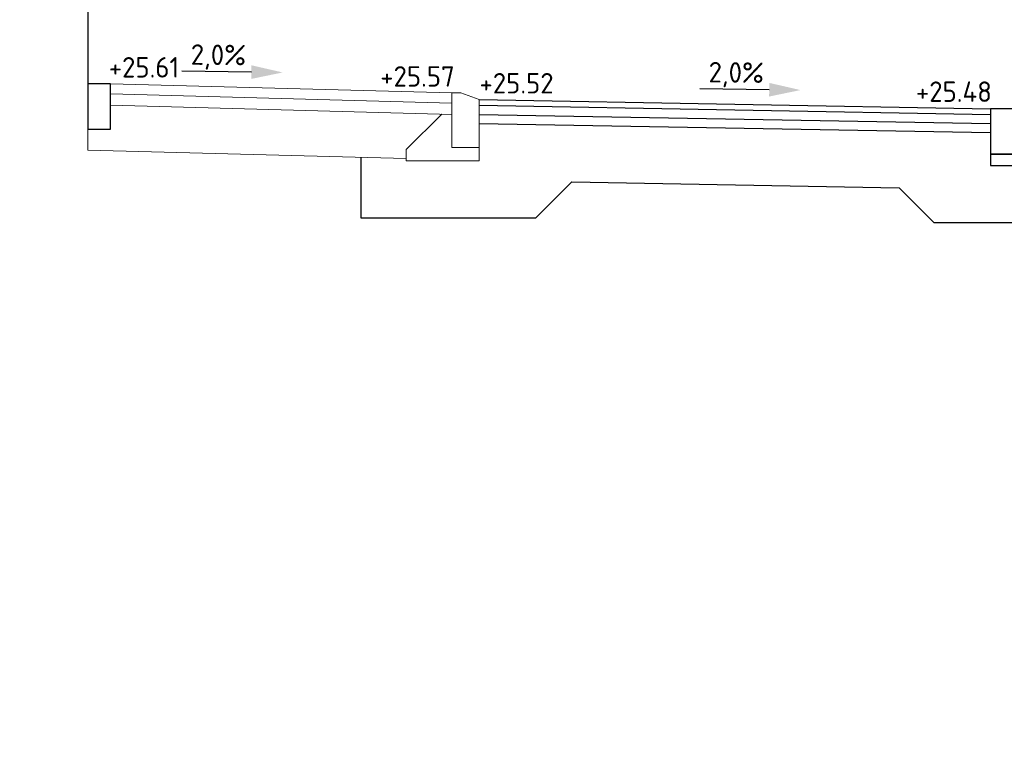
# Model space of a CAD drawing. Header units: metres. Extents: x 196651 to 397723, y 354703 to 710691.
# Tile 246 of 256: x 198843.49 to 198847.82, y 355369.47 to 355372.73. Entities that reach past the tile are written whole.
import ezdxf
from ezdxf.enums import TextEntityAlignment as Align

# ---------------------------------------------------------------- set-up
doc = ezdxf.new("R2010")
doc.units = ezdxf.units.M
doc.header["$MEASUREMENT"] = 0
doc.layers.add('X-XX-AL-AANPIJLING-M', color=7, linetype='Continuous', lineweight=18)
doc.layers.add('X-XX-XX-DETAIL1-G', color=1, linetype='Continuous', lineweight=18)
doc.layers.add('X-XX-NIEUW-DETAIL-S', color=1, linetype='Continuous')
doc.layers.add('X-XX-NIEUW-DETAIL-T', color=3, linetype='Continuous')
doc.styles.add('NLCS-ISO', font='NLCS-ISO.ttf')
doc.styles.add('NLCS-ISO-T18', font='NLCS-ISO.ttf')
doc.dimstyles.new('Jens 1_50 - standaard', dxfattribs={"dimscale": 0.05, "dimtxt": 1.8, "dimasz": 1.8, "dimexe": 2, "dimexo": 2, "dimgap": 0.7, "dimtad": 1, "dimzin": 0, "dimdsep": 46, "dimtxsty": 'NLCS-ISO', "dimcen": 2.5, "dimdle": 2, "dimse1": 1, "dimse2": 1, "dimclrd": 256, "dimclre": 256, "dimclrt": 256, "dimadec": 1, "dimazin": 0, "dimtfac": 1, "dimtdec": 3, "dimtofl": 0, "dimtmove": 1, "dimatfit": 0, "dimfxl": 2, "dimfxlon": 1, "dimtfillclr": 254, "dimtolj": 1, "dimtzin": 0, "dimlwd": 18, "dimlwe": 18, "dimarcsym": 0})

# ---------------------------------------------------------------- blocks, each defined once
blk = doc.blocks.new('*U228')
at = {"color": 6, "flags": 128}
blk.add_lwpolyline([(0, 0.7), (-0.3, 0.85), (0, 1), (0, 0)], dxfattribs=at)
blk = doc.blocks.new('*U175')
blk.add_lwpolyline([(0.1, 0), (0, 0), (0, -0.2), (0.1, -0.2), (0.1, 0)], close=True)
for points in [[(0.1, -0.2), (0.1, -0.1), (0.15, -0.1)], [(0.1, -0.2), (0, -0.2), (0, -0.25), (0.1, -0.25)], [(0.2, -0.25), (0.1, -0.25)]]:
    blk.add_lwpolyline(points)
at = {"flags": 128}
for points in [[(0.2, -0.2), (0.15, -0.1)], [(0.2, -0.2), (0.2, -0.25)]]:
    blk.add_lwpolyline(points, dxfattribs=at)
blk = doc.blocks.new('*U180')
blk.add_hatch(color=5).paths.add_polyline_path([(0.1512, 0.0322), (0.1524, 0.0922), (0.2894, 0.0595)])
at = {"color": 5, "flags": 128}
blk.add_lwpolyline([(0.1518, 0.0622), (-0.1534, 0.0683)], dxfattribs=at)
at = {"insert": (0.0083, 0.1844), "char_height": 0.09, "width": 1.310814, "attachment_point": 2, "rotation": 358.8542, "style": 'NLCS-ISO-T18'}
blk.add_mtext('2,0%', dxfattribs=at)
blk = doc.blocks.new('*D1672')
at = {"layer": 'Defpoints', "color": 0, "transparency": 16777216}
for p in [(198843.8891, 355372.0492), (198845.3891, 355372.0092), (198845.3891, 355367.5484)]:
    blk.add_point(p, dxfattribs=at)
at = {"layer": 'X-XX-AL-AANPIJLING-M', "linetype": 'Continuous', "lineweight": 18, "transparency": 16777216}
blk.add_line((198843.9791, 355367.5484), (198845.2991, 355367.5484), dxfattribs=at)
at = {"layer": 'X-XX-AL-AANPIJLING-M', "transparency": 16777216}
for points in [[(198843.9791, 355367.5634), (198843.9791, 355367.5334), (198843.8891, 355367.5484)], [(198845.2991, 355367.5634), (198845.2991, 355367.5334), (198845.3891, 355367.5484)]]:
    blk.add_solid(points, dxfattribs=at)
at = {"layer": 'X-XX-AL-AANPIJLING-M', "transparency": 16777216, "insert": (198844.6391, 355367.6284), "char_height": 0.09, "attachment_point": 5, "style": 'NLCS-ISO'}
blk.add_mtext('\\A1;1.50', dxfattribs=at)
blk = doc.blocks.new('*D1673')
at = {"layer": 'Defpoints', "color": 0, "transparency": 16777216}
for p in [(198845.5091, 355371.9792), (198847.7591, 355371.9392), (198847.7591, 355367.5484)]:
    blk.add_point(p, dxfattribs=at)
at = {"layer": 'X-XX-AL-AANPIJLING-M', "linetype": 'Continuous', "lineweight": 18, "transparency": 16777216}
blk.add_line((198845.5991, 355367.5484), (198847.6691, 355367.5484), dxfattribs=at)
at = {"layer": 'X-XX-AL-AANPIJLING-M', "transparency": 16777216}
for points in [[(198845.5991, 355367.5634), (198845.5991, 355367.5334), (198845.5091, 355367.5484)], [(198847.6691, 355367.5634), (198847.6691, 355367.5334), (198847.7591, 355367.5484)]]:
    blk.add_solid(points, dxfattribs=at)
at = {"layer": 'X-XX-AL-AANPIJLING-M', "transparency": 16777216, "insert": (198846.6341, 355367.6284), "char_height": 0.09, "attachment_point": 5, "style": 'NLCS-ISO'}
blk.add_mtext('\\A1;2.25', dxfattribs=at)
blk = doc.blocks.new('*D1681')
at = {"layer": 'Defpoints', "color": 0, "transparency": 16777216}
for p in [(198843.8891, 355372.2992), (198845.3891, 355372.2592), (198845.3891, 355367.7984)]:
    blk.add_point(p, dxfattribs=at)
at = {"layer": 'X-XX-AL-AANPIJLING-M', "linetype": 'Continuous', "lineweight": 18, "transparency": 16777216}
blk.add_line((198843.9791, 355367.7984), (198845.2991, 355367.7984), dxfattribs=at)
at = {"layer": 'X-XX-AL-AANPIJLING-M', "transparency": 16777216}
for points in [[(198843.9791, 355367.8134), (198843.9791, 355367.7834), (198843.8891, 355367.7984)], [(198845.2991, 355367.8134), (198845.2991, 355367.7834), (198845.3891, 355367.7984)]]:
    blk.add_solid(points, dxfattribs=at)
at = {"layer": 'X-XX-AL-AANPIJLING-M', "transparency": 16777216, "insert": (198844.6391, 355367.8784), "char_height": 0.09, "attachment_point": 5, "style": 'NLCS-ISO'}
blk.add_mtext('\\A1;Trottoir', dxfattribs=at)
blk = doc.blocks.new('*D1682')
at = {"layer": 'Defpoints', "color": 0, "transparency": 16777216}
for p in [(198845.5091, 355372.2292), (198847.7591, 355372.1892), (198847.7591, 355367.7984)]:
    blk.add_point(p, dxfattribs=at)
at = {"layer": 'X-XX-AL-AANPIJLING-M', "linetype": 'Continuous', "lineweight": 18, "transparency": 16777216}
blk.add_line((198845.5991, 355367.7984), (198847.6691, 355367.7984), dxfattribs=at)
at = {"layer": 'X-XX-AL-AANPIJLING-M', "transparency": 16777216}
for points in [[(198845.5991, 355367.8134), (198845.5991, 355367.7834), (198845.5091, 355367.7984)], [(198847.6691, 355367.8134), (198847.6691, 355367.7834), (198847.7591, 355367.7984)]]:
    blk.add_solid(points, dxfattribs=at)
at = {"layer": 'X-XX-AL-AANPIJLING-M', "transparency": 16777216, "insert": (198846.6341, 355367.8919), "char_height": 0.09, "attachment_point": 5, "style": 'NLCS-ISO'}
blk.add_mtext('\\A1;Fietspad', dxfattribs=at)
blk = doc.blocks.new('*U112')
blk.add_lwpolyline([(0.1, 0), (0, 0), (0, -0.2), (0.1, -0.2), (0.1, 0)], close=True)

msp = doc.modelspace()

# ---------------------------------------------------------------- linework, layer by layer
at = {"layer": 'X-XX-NIEUW-DETAIL-S', "flags": 128}
for points in [[(198845.5091, 355372.3792), (198847.7591, 355372.3392)], [(198845.5091, 355372.3542), (198847.7591, 355372.3142)], [(198845.5091, 355372.3142), (198847.7591, 355372.2742)], [(198845.5091, 355372.2742), (198847.7591, 355372.2342)], [(198844.9891, 355372.1248), (198844.9891, 355371.8592), (198845.3891, 355371.8592), (198845.7591, 355371.8592), (198845.9168, 355372.0169), (198847.357, 355371.9913), (198847.5091, 355371.8392), (198848.2591, 355371.8392), (198848.2591, 355372.0892), (198847.9591, 355372.0892)]]:
    msp.add_lwpolyline(points, dxfattribs=at)
at = {"layer": 'X-XX-XX-DETAIL1-G', "flags": 128}
for points in [[(198843.8878, 355372.4492), (198845.3891, 355372.4092)], [(198843.8891, 355372.4041), (198845.3891, 355372.3642)], [(198843.8891, 355372.3541), (198845.3891, 355372.3142)], [(198843.7891, 355372.2492), (198843.7891, 355372.1567), (198845.1891, 355372.1195)]]:
    msp.add_lwpolyline(points, dxfattribs=at)
for points in [[(198845.5091, 355372.3792), (198845.5091, 355372.1692), (198845.3891, 355372.1692), (198845.3891, 355372.4092), (198845.4291, 355372.4092)], [(198845.3891, 355372.1092), (198845.1891, 355372.1092), (198845.1891, 355372.1592), (198845.3452, 355372.3154), (198845.3891, 355372.3142), (198845.3891, 355372.1692), (198845.5091, 355372.1692), (198845.5091, 355372.1092)]]:
    msp.add_lwpolyline(points, close=True, dxfattribs=at)

# ---------------------------------------------------------------- block references
at = {"layer": 'X-XX-NIEUW-DETAIL-S'}
for name, p in [('*U228', (198843.7891, 355372.4492)), ('*U112', (198843.7891, 355372.4492)), ('*U175', (198847.7591, 355372.3392))]:
    msp.add_blockref(name, p, dxfattribs=at)
at = {"layer": 'X-XX-NIEUW-DETAIL-T', "rotation": 0.477254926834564}
for p in [(198844.3567, 355372.4367), (198846.6341, 355372.3592)]:
    msp.add_blockref('*U180', p, dxfattribs=at)

# ---------------------------------------------------------------- texts
at = {"layer": 'X-XX-NIEUW-DETAIL-T', "style": 'NLCS-ISO-T18'}
for s, p in [('+25.61', (198844.0358, 355372.4492)), ('+25.57', (198845.2385, 355372.4092)), ('+25.52', (198845.6742, 355372.3792)), ('+25.48', (198847.5977, 355372.3421))]:
    msp.add_text(s, height=0.09, dxfattribs=at).set_placement(p, align=Align.BOTTOM_CENTER)

# ---------------------------------------------------------------- dimensions: what is measured, and where the dimension line sits
at = {"layer": 'X-XX-AL-AANPIJLING-M'}
for base, p1, p2, text, picture, middle in [((198845.3891, 355367.7984), (198843.8891, 355372.2992), (198845.3891, 355372.2592), 'Trottoir', '*D1681', (198844.6391, 355367.8784)), ((198847.7591, 355367.7984), (198845.5091, 355372.2292), (198847.7591, 355372.1892), 'Fietspad', '*D1682', (198846.6341, 355367.8919))]:
    dim = msp.add_linear_dim(base=base, p1=p1, p2=p2, text=text, dimstyle='Jens 1_50 - standaard', dxfattribs=at)
    dim.commit()
    dim.dimension.update_dxf_attribs({"geometry": picture, "text_midpoint": middle})
for base, p1, p2, picture, middle in [((198845.3891, 355367.5484), (198843.8891, 355372.0492), (198845.3891, 355372.0092), '*D1672', (198844.6391, 355367.6284)), ((198847.7591, 355367.5484), (198845.5091, 355371.9792), (198847.7591, 355371.9392), '*D1673', (198846.6341, 355367.6284))]:
    dim = msp.add_linear_dim(base=base, p1=p1, p2=p2, dimstyle='Jens 1_50 - standaard', dxfattribs=at)
    dim.commit()
    dim.dimension.update_dxf_attribs({"geometry": picture, "text_midpoint": middle})

doc.saveas('drawing.dxf')
